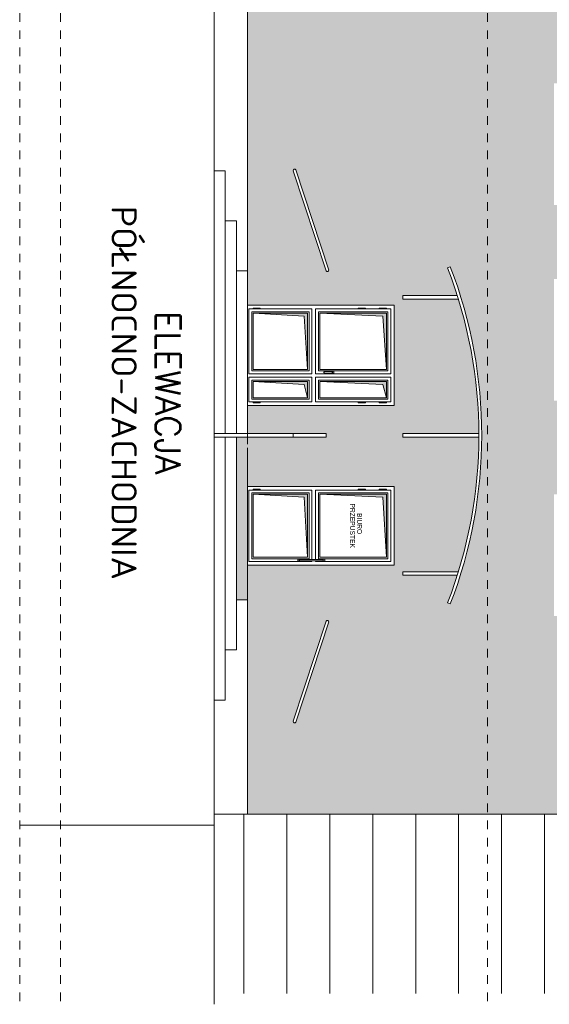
# Model space of a CAD drawing. Header units: millimetres. Extents: x 6354466 to 6508314, y -1889048 to -1342748.
# Tile 30 of 134: x 6354728 to 6362119, y -1763348 to -1749593. Entities that reach past the tile are written whole.
import ezdxf
from ezdxf.enums import TextEntityAlignment as Align

# ---------------------------------------------------------------- set-up
doc = ezdxf.new("R2010")
doc.units = ezdxf.units.MM
doc.linetypes.add('Przerywana', pattern=[4.8, 2.4, -2.4])
for name, color, linetype, lineweight in [('CIENKIE', 161, 'Continuous', 13), ('HATCH', 8, 'Continuous', 0), ('L-3', 10, 'Continuous', 18), ('L-HATCH', 252, 'Continuous', 5), ('OPIS', 9, 'Continuous', 15)]:
    doc.layers.add(name, color=color, linetype=linetype, lineweight=lineweight)
doc.styles.add('m1', font='txt')
doc.styles.add('SIM-DIM', font='simplex.shx', dxfattribs={"width": 0.7, "bigfont": 'cdmbigpl.shx'})

msp = doc.modelspace()

# ---------------------------------------------------------------- hatches: boundary and pattern name
at = {"layer": 'L-3', "lineweight": 5, "ltscale": 10, "transparency": 33554687}
h = msp.add_hatch(dxfattribs=at)
h.set_pattern_fill('AR-SAND', color=256, scale=5.4, angle=45)
h.paths.add_polyline_path([(6361257.9, -1748963.4), (6357905.5, -1748963.4), (6357905.5, -1753493.4), (6357905.5, -1753583.4), (6359955.5, -1753583.4), (6359955.5, -1754983.4), (6357905.5, -1754983.4), (6357905.5, -1755233.4), (6357905.5, -1755375.4), (6358543.5, -1755375.4), (6359005.5, -1755375.4), (6359005.5, -1755425.4), (6357905.5, -1755425.4), (6357751.5, -1755425.4), (6357751.5, -1757698.1), (6357905.5, -1757698.1), (6357905.5, -1756113.4), (6359955.5, -1756113.4), (6359955.5, -1757213.4), (6357905.5, -1757213.4), (6357905.5, -1758273.4), (6357905.5, -1760693.4), (6361257.9, -1760693.4)])
h.paths.add_polyline_path([(6359043.6, -1753090.3, -0.6961327), (6359005.5, -1753102.7), (6358543.5, -1751702.7, -0.6961116), (6358581.5, -1751690.2)], flags=16)
h.paths.add_polyline_path([(6360737.6, -1753045.8, -0.18594), (6360737.6, -1757754.9), (6360700.3, -1757740.5, 0.0156906), (6360835.1, -1757354.9), (6360077, -1757354.9), (6360077, -1757304.9), (6360850.6, -1757304.9, 0.0733919), (6361135.3, -1755425.4), (6360077, -1755425.4), (6360077, -1755375.4), (6361135.3, -1755375.4, 0.0733919), (6360850.6, -1753495.8), (6360077, -1753495.8), (6360077, -1753445.8), (6360835.1, -1753445.8, 0.0156906), (6360700.3, -1753060.2)], flags=16)
h.paths.add_polyline_path([(6359043.6, -1758006.4), (6358581.5, -1759406.6, -0.6961116), (6358543.5, -1759394.1), (6359005.5, -1757994.1, -0.6961327)], flags=16)
h.paths.add_polyline_path([(6364567.9, -1748813.4), (6363323.9, -1748813.4), (6363323.9, -1748963.4), (6361257.9, -1748963.4), (6361257.9, -1760693.4), (6362653.9, -1760693.4), (6362653.9, -1760730.8), (6362683.9, -1760724.8), (6362683.9, -1760736.7), (6363323.9, -1760864), (6363323.9, -1760843.4), (6364567.9, -1760843.4)])
h.paths.add_polyline_path([(6362233.5, -1752063.4), (6362233.5, -1752183.4), (6362183.5, -1752183.4), (6362183.5, -1750483.4), (6362233.5, -1750483.4), (6362233.5, -1750603.4), (6363733.5, -1750603.4), (6363733.5, -1752063.4)], flags=16)
h.paths.add_polyline_path([(6362233.5, -1752063.4), (6362233.5, -1750603.4), (6363733.5, -1750603.4), (6363733.5, -1752063.4)], flags=0)
h.paths.add_polyline_path([(6362738.5, -1752043.4), (6362738.5, -1752063.4), (6362728.5, -1752063.4), (6362728.5, -1752043.4), (6362338.5, -1752043.4), (6362338.5, -1752063.4), (6362328.5, -1752063.4), (6362328.5, -1752043.4), (6362233.5, -1752043.4), (6362233.5, -1752023.4), (6362273.5, -1752023.4), (6362273.5, -1751903.4), (6362233.5, -1751903.4), (6362233.5, -1751883.4), (6362273.5, -1751883.4), (6362273.5, -1751763.4), (6362233.5, -1751763.4), (6362233.5, -1751743.4), (6362273.5, -1751743.4), (6362273.5, -1751623.4), (6362233.5, -1751623.4), (6362233.5, -1751603.4), (6362273.5, -1751603.4), (6362273.5, -1751483.4), (6362233.5, -1751483.4), (6362233.5, -1751463.4), (6362273.5, -1751463.4), (6362273.5, -1751343.4), (6362233.5, -1751343.4), (6362233.5, -1751323.4), (6362273.5, -1751323.4), (6362273.5, -1751203.4), (6362233.5, -1751203.4), (6362233.5, -1751183.4), (6362273.5, -1751183.4), (6362273.5, -1751063.4), (6362233.5, -1751063.4), (6362233.5, -1751043.4), (6362273.5, -1751043.4), (6362273.5, -1750923.4), (6362233.5, -1750923.4), (6362233.5, -1750903.4), (6362273.5, -1750903.4), (6362273.5, -1750783.4), (6362233.5, -1750783.4), (6362233.5, -1750763.4), (6362273.5, -1750763.4), (6362273.5, -1750643.4), (6362233.5, -1750643.4), (6362233.5, -1750623.4), (6362328.5, -1750623.4), (6362328.5, -1750603.4), (6362338.5, -1750603.4), (6362338.5, -1750623.4), (6362728.5, -1750623.4), (6362728.5, -1750603.4), (6362738.5, -1750603.4), (6362738.5, -1750623.4), (6363228.5, -1750623.4), (6363228.5, -1750603.4), (6363238.5, -1750603.4), (6363238.5, -1750623.4), (6363628.5, -1750623.4), (6363628.5, -1750603.4), (6363638.5, -1750603.4), (6363638.5, -1750623.4), (6363733.5, -1750623.4), (6363733.5, -1750643.4), (6363693.5, -1750643.4), (6363693.5, -1750763.4), (6363733.5, -1750763.4), (6363733.5, -1750783.4), (6363693.5, -1750783.4), (6363693.5, -1750903.4), (6363733.5, -1750903.4), (6363733.5, -1750923.4), (6363693.5, -1750923.4), (6363693.5, -1751043.4), (6363733.5, -1751043.4), (6363733.5, -1751063.4), (6363693.5, -1751063.4), (6363693.5, -1751183.4), (6363733.5, -1751183.4), (6363733.5, -1751203.4), (6363693.5, -1751203.4), (6363693.5, -1751323.4), (6363733.5, -1751323.4), (6363733.5, -1751343.4), (6363693.5, -1751343.4), (6363693.5, -1751463.4), (6363733.5, -1751463.4), (6363733.5, -1751483.4), (6363693.5, -1751483.4), (6363693.5, -1751603.4), (6363733.5, -1751603.4), (6363733.5, -1751623.4), (6363693.5, -1751623.4), (6363693.5, -1751743.4), (6363733.5, -1751743.4), (6363733.5, -1751763.4), (6363693.5, -1751763.4), (6363693.5, -1751883.4), (6363733.5, -1751883.4), (6363733.5, -1751903.4), (6363693.5, -1751903.4), (6363693.5, -1752023.4), (6363733.5, -1752023.4), (6363733.5, -1752043.4), (6363638.5, -1752043.4), (6363638.5, -1752063.4), (6363628.5, -1752063.4), (6363628.5, -1752043.4), (6363238.5, -1752043.4), (6363238.5, -1752063.4), (6363228.5, -1752063.4), (6363228.5, -1752043.4)], flags=0)
h.paths.add_polyline_path([(6362738.5, -1752043.4), (6362738.5, -1752063.4), (6362728.5, -1752063.4), (6362728.5, -1752043.4), (6362338.5, -1752043.4), (6362338.5, -1752063.4), (6362328.5, -1752063.4), (6362328.5, -1752043.4), (6362233.5, -1752043.4), (6362233.5, -1752023.4), (6362328.5, -1752023.4), (6362328.5, -1751973.4), (6362323.5, -1751973.4), (6362323.5, -1751903.4), (6362233.5, -1751903.4), (6362233.5, -1751883.4), (6362323.5, -1751883.4), (6362323.5, -1751763.4), (6362233.5, -1751763.4), (6362233.5, -1751743.4), (6362323.5, -1751743.4), (6362323.5, -1751623.4), (6362233.5, -1751623.4), (6362233.5, -1751603.4), (6362323.5, -1751603.4), (6362323.5, -1751483.4), (6362233.5, -1751483.4), (6362233.5, -1751463.4), (6362323.5, -1751463.4), (6362323.5, -1751403.4), (6362323.9, -1751343.4), (6362233.5, -1751343.4), (6362233.5, -1751323.4), (6362328.5, -1751323.4), (6362328.5, -1751263.4), (6362323.5, -1751263.4), (6362323.5, -1751203.4), (6362233.5, -1751203.4), (6362233.5, -1751183.4), (6362323.5, -1751183.4), (6362323.5, -1751063.4), (6362233.5, -1751063.4), (6362233.5, -1751043.4), (6362323.5, -1751043.4), (6362323.5, -1750923.4), (6362233.5, -1750923.4), (6362233.5, -1750903.4), (6362323.5, -1750903.4), (6362323.5, -1750783.4), (6362233.5, -1750783.4), (6362233.5, -1750763.4), (6362323.5, -1750763.4), (6362323.5, -1750693.4), (6362326.3, -1750643.4), (6362233.5, -1750643.4), (6362233.5, -1750623.4), (6362328.5, -1750623.4), (6362328.5, -1750603.4), (6362338.5, -1750603.4), (6362338.5, -1750623.4), (6362728.5, -1750623.4), (6362728.5, -1750603.4), (6362738.5, -1750603.4), (6362738.5, -1750623.4), (6363228.5, -1750623.4), (6363228.5, -1750603.4), (6363238.5, -1750603.4), (6363238.5, -1750623.4), (6363628.5, -1750623.4), (6363628.5, -1750603.4), (6363638.5, -1750603.4), (6363638.5, -1750623.4), (6363733.5, -1750623.4), (6363733.5, -1750643.4), (6363638.5, -1750643.4), (6363638.5, -1750693.4), (6363643.5, -1750693.4), (6363643.5, -1750763.4), (6363733.5, -1750763.4), (6363733.5, -1750783.4), (6363643.5, -1750783.4), (6363643.5, -1750903.4), (6363733.5, -1750903.4), (6363733.5, -1750923.4), (6363643.5, -1750923.4), (6363643.5, -1751043.4), (6363733.5, -1751043.4), (6363733.5, -1751063.4), (6363643.5, -1751063.4), (6363643.5, -1751183.4), (6363733.5, -1751183.4), (6363733.5, -1751203.4), (6363643.5, -1751203.4), (6363643.5, -1751263.4), (6363643.2, -1751323.4), (6363733.5, -1751323.4), (6363733.5, -1751343.4), (6363638.5, -1751343.4), (6363638.5, -1751403.4), (6363643.5, -1751403.4), (6363643.5, -1751463.4), (6363733.5, -1751463.4), (6363733.5, -1751483.4), (6363643.5, -1751483.4), (6363643.5, -1751603.4), (6363733.5, -1751603.4), (6363733.5, -1751623.4), (6363643.5, -1751623.4), (6363643.5, -1751743.4), (6363733.5, -1751743.4), (6363733.5, -1751763.4), (6363643.5, -1751763.4), (6363643.5, -1751883.4), (6363733.5, -1751883.4), (6363733.5, -1751903.4), (6363643.5, -1751903.4), (6363643.5, -1751973.4), (6363640.8, -1752023.4), (6363733.5, -1752023.4), (6363733.5, -1752043.4), (6363638.5, -1752043.4), (6363638.5, -1752063.4), (6363628.5, -1752063.4), (6363628.5, -1752043.4), (6363238.5, -1752043.4), (6363238.5, -1752063.4), (6363228.5, -1752063.4), (6363228.5, -1752043.4)], flags=0)
h.paths.add_polyline_path([(6363228.5, -1752063.4), (6363228.5, -1751953.4), (6362738.5, -1751953.4), (6362738.5, -1752063.4), (6362728.5, -1752063.4), (6362728.5, -1751953.4), (6362343.5, -1751953.4), (6362343.5, -1751423.4), (6362728.5, -1751423.4), (6362728.5, -1751243.4), (6362343.5, -1751243.4), (6362343.5, -1750713.4), (6362728.5, -1750713.4), (6362728.5, -1750603.4), (6362738.5, -1750603.4), (6362738.5, -1750713.4), (6363228.5, -1750713.4), (6363228.5, -1750603.4), (6363238.5, -1750603.4), (6363238.5, -1750713.4), (6363628.5, -1750713.4), (6363628.5, -1750603.4), (6363638.5, -1750603.4), (6363638.5, -1752063.4), (6363628.5, -1752063.4), (6363628.5, -1751953.4), (6363238.5, -1751953.4), (6363238.5, -1752063.4)], flags=0)
h.paths.add_polyline_path([(6363733.5, -1753333.4), (6363733.5, -1754793.4), (6362233.5, -1754793.4), (6362233.5, -1754913.4), (6362183.5, -1754913.4), (6362183.5, -1753213.4), (6362233.5, -1753213.4), (6362233.5, -1753333.4)], flags=16)
h.paths.add_polyline_path([(6363733.5, -1753333.4), (6363733.5, -1754793.4), (6362233.5, -1754793.4), (6362233.5, -1753333.4)], flags=0)
h.paths.add_polyline_path([(6363238.5, -1753333.4), (6363238.5, -1753353.4), (6363628.5, -1753353.4), (6363628.5, -1753333.4), (6363638.5, -1753333.4), (6363638.5, -1753353.4), (6363733.5, -1753353.4), (6363733.5, -1753373.4), (6363693.5, -1753373.4), (6363693.5, -1753493.4), (6363733.5, -1753493.4), (6363733.5, -1753513.4), (6363693.5, -1753513.4), (6363693.5, -1753633.4), (6363733.5, -1753633.4), (6363733.5, -1753653.4), (6363693.5, -1753653.4), (6363693.5, -1753773.4), (6363733.5, -1753773.4), (6363733.5, -1753793.4), (6363693.5, -1753793.4), (6363693.5, -1753913.4), (6363733.5, -1753913.4), (6363733.5, -1753933.4), (6363693.5, -1753933.4), (6363693.5, -1754053.4), (6363733.5, -1754053.4), (6363733.5, -1754073.4), (6363693.5, -1754073.4), (6363693.5, -1754193.4), (6363733.5, -1754193.4), (6363733.5, -1754213.4), (6363693.5, -1754213.4), (6363693.5, -1754333.4), (6363733.5, -1754333.4), (6363733.5, -1754353.4), (6363693.5, -1754353.4), (6363693.5, -1754473.4), (6363733.5, -1754473.4), (6363733.5, -1754493.4), (6363693.5, -1754493.4), (6363693.5, -1754613.4), (6363733.5, -1754613.4), (6363733.5, -1754633.4), (6363693.5, -1754633.4), (6363693.5, -1754753.4), (6363733.5, -1754753.4), (6363733.5, -1754773.4), (6363638.5, -1754773.4), (6363638.5, -1754793.4), (6363628.5, -1754793.4), (6363628.5, -1754773.4), (6363238.5, -1754773.4), (6363238.5, -1754793.4), (6363228.5, -1754793.4), (6363228.5, -1754773.4), (6362738.5, -1754773.4), (6362738.5, -1754793.4), (6362728.5, -1754793.4), (6362728.5, -1754773.4), (6362338.5, -1754773.4), (6362338.5, -1754793.4), (6362328.5, -1754793.4), (6362328.5, -1754773.4), (6362233.5, -1754773.4), (6362233.5, -1754753.4), (6362273.5, -1754753.4), (6362273.5, -1754633.4), (6362233.5, -1754633.4), (6362233.5, -1754613.4), (6362273.5, -1754613.4), (6362273.5, -1754493.4), (6362233.5, -1754493.4), (6362233.5, -1754473.4), (6362273.5, -1754473.4), (6362273.5, -1754353.4), (6362233.5, -1754353.4), (6362233.5, -1754333.4), (6362273.5, -1754333.4), (6362273.5, -1754213.4), (6362233.5, -1754213.4), (6362233.5, -1754193.4), (6362273.5, -1754193.4), (6362273.5, -1754073.4), (6362233.5, -1754073.4), (6362233.5, -1754053.4), (6362273.5, -1754053.4), (6362273.5, -1753933.4), (6362233.5, -1753933.4), (6362233.5, -1753913.4), (6362273.5, -1753913.4), (6362273.5, -1753793.4), (6362233.5, -1753793.4), (6362233.5, -1753773.4), (6362273.5, -1753773.4), (6362273.5, -1753653.4), (6362233.5, -1753653.4), (6362233.5, -1753633.4), (6362273.5, -1753633.4), (6362273.5, -1753513.4), (6362233.5, -1753513.4), (6362233.5, -1753493.4), (6362273.5, -1753493.4), (6362273.5, -1753373.4), (6362233.5, -1753373.4), (6362233.5, -1753353.4), (6362328.5, -1753353.4), (6362328.5, -1753333.4), (6362338.5, -1753333.4), (6362338.5, -1753353.4), (6362728.5, -1753353.4), (6362728.5, -1753333.4), (6362738.5, -1753333.4), (6362738.5, -1753353.4), (6363228.5, -1753353.4), (6363228.5, -1753333.4)], flags=0)
h.paths.add_polyline_path([(6363228.5, -1753333.4), (6363238.5, -1753333.4), (6363238.5, -1753353.4), (6363628.5, -1753353.4), (6363628.5, -1753333.4), (6363638.5, -1753333.4), (6363638.5, -1753353.4), (6363733.5, -1753353.4), (6363733.5, -1753373.4), (6363638.5, -1753373.4), (6363638.5, -1753423.4), (6363643.5, -1753423.4), (6363643.5, -1753493.4), (6363733.5, -1753493.4), (6363733.5, -1753513.4), (6363643.5, -1753513.4), (6363643.5, -1753633.4), (6363733.5, -1753633.4), (6363733.5, -1753653.4), (6363643.5, -1753653.4), (6363643.5, -1753773.4), (6363733.5, -1753773.4), (6363733.5, -1753793.4), (6363643.5, -1753793.4), (6363643.5, -1753913.4), (6363733.5, -1753913.4), (6363733.5, -1753933.4), (6363643.5, -1753933.4), (6363643.5, -1753993.4), (6363643.2, -1754053.4), (6363733.5, -1754053.4), (6363733.5, -1754073.4), (6363638.5, -1754073.4), (6363638.5, -1754133.4), (6363643.5, -1754133.4), (6363643.5, -1754193.4), (6363733.5, -1754193.4), (6363733.5, -1754213.4), (6363643.5, -1754213.4), (6363643.5, -1754333.4), (6363733.5, -1754333.4), (6363733.5, -1754353.4), (6363643.5, -1754353.4), (6363643.5, -1754473.4), (6363733.5, -1754473.4), (6363733.5, -1754493.4), (6363643.5, -1754493.4), (6363643.5, -1754613.4), (6363733.5, -1754613.4), (6363733.5, -1754633.4), (6363643.5, -1754633.4), (6363643.5, -1754703.4), (6363640.8, -1754753.4), (6363733.5, -1754753.4), (6363733.5, -1754773.4), (6363638.5, -1754773.4), (6363638.5, -1754793.4), (6363628.5, -1754793.4), (6363628.5, -1754773.4), (6363238.5, -1754773.4), (6363238.5, -1754793.4), (6363228.5, -1754793.4), (6363228.5, -1754773.4), (6362738.5, -1754773.4), (6362738.5, -1754793.4), (6362728.5, -1754793.4), (6362728.5, -1754773.4), (6362338.5, -1754773.4), (6362338.5, -1754793.4), (6362328.5, -1754793.4), (6362328.5, -1754773.4), (6362233.5, -1754773.4), (6362233.5, -1754753.4), (6362328.5, -1754753.4), (6362328.5, -1754703.4), (6362323.5, -1754703.4), (6362323.5, -1754633.4), (6362233.5, -1754633.4), (6362233.5, -1754613.4), (6362323.5, -1754613.4), (6362323.5, -1754493.4), (6362233.5, -1754493.4), (6362233.5, -1754473.4), (6362323.5, -1754473.4), (6362323.5, -1754353.4), (6362233.5, -1754353.4), (6362233.5, -1754333.4), (6362323.5, -1754333.4), (6362323.5, -1754213.4), (6362233.5, -1754213.4), (6362233.5, -1754193.4), (6362323.5, -1754193.4), (6362323.5, -1754133.4), (6362323.9, -1754073.4), (6362233.5, -1754073.4), (6362233.5, -1754053.4), (6362328.5, -1754053.4), (6362328.5, -1753993.4), (6362323.5, -1753993.4), (6362323.5, -1753933.4), (6362233.5, -1753933.4), (6362233.5, -1753913.4), (6362323.5, -1753913.4), (6362323.5, -1753793.4), (6362233.5, -1753793.4), (6362233.5, -1753773.4), (6362323.5, -1753773.4), (6362323.5, -1753653.4), (6362233.5, -1753653.4), (6362233.5, -1753633.4), (6362323.5, -1753633.4), (6362323.5, -1753513.4), (6362233.5, -1753513.4), (6362233.5, -1753493.4), (6362323.5, -1753493.4), (6362323.5, -1753423.4), (6362326.3, -1753373.4), (6362233.5, -1753373.4), (6362233.5, -1753353.4), (6362328.5, -1753353.4), (6362328.5, -1753333.4), (6362338.5, -1753333.4), (6362338.5, -1753353.4), (6362728.5, -1753353.4), (6362728.5, -1753333.4), (6362738.5, -1753333.4), (6362738.5, -1753353.4), (6363228.5, -1753353.4)], flags=0)
h.paths.add_polyline_path([(6363228.5, -1753333.4), (6363238.5, -1753333.4), (6363238.5, -1753443.4), (6363628.5, -1753443.4), (6363628.5, -1753333.4), (6363638.5, -1753333.4), (6363638.5, -1754793.4), (6363628.5, -1754793.4), (6363628.5, -1754683.4), (6363238.5, -1754683.4), (6363238.5, -1754793.4), (6363228.5, -1754793.4), (6363228.5, -1754683.4), (6362738.5, -1754683.4), (6362738.5, -1754793.4), (6362728.5, -1754793.4), (6362728.5, -1754683.4), (6362343.5, -1754683.4), (6362343.5, -1754153.4), (6362728.5, -1754153.4), (6362728.5, -1753973.4), (6362343.5, -1753973.4), (6362343.5, -1753443.4), (6362728.5, -1753443.4), (6362728.5, -1753333.4), (6362738.5, -1753333.4), (6362738.5, -1753443.4), (6363228.5, -1753443.4)], flags=0)
h.paths.add_polyline_path([(6362233.5, -1756223.4), (6362233.5, -1756343.4), (6363733.5, -1756343.4), (6363733.5, -1757803.4), (6362233.5, -1757803.4), (6362233.5, -1757923.4), (6362183.5, -1757923.4), (6362183.5, -1756223.4)], flags=16)
h.paths.add_polyline_path([(6363733.5, -1756343.4), (6363733.5, -1757803.4), (6362233.5, -1757803.4), (6362233.5, -1756343.4)], flags=0)
h.paths.add_polyline_path([(6363238.5, -1756343.4), (6363238.5, -1756363.4), (6363628.5, -1756363.4), (6363628.5, -1756343.4), (6363638.5, -1756343.4), (6363638.5, -1756363.4), (6363733.5, -1756363.4), (6363733.5, -1756383.4), (6363693.5, -1756383.4), (6363693.5, -1756503.4), (6363733.5, -1756503.4), (6363733.5, -1756523.4), (6363693.5, -1756523.4), (6363693.5, -1756643.4), (6363733.5, -1756643.4), (6363733.5, -1756663.4), (6363693.5, -1756663.4), (6363693.5, -1756783.4), (6363733.5, -1756783.4), (6363733.5, -1756803.4), (6363693.5, -1756803.4), (6363693.5, -1756923.4), (6363733.5, -1756923.4), (6363733.5, -1756943.4), (6363693.5, -1756943.4), (6363693.5, -1757063.4), (6363733.5, -1757063.4), (6363733.5, -1757083.4), (6363693.5, -1757083.4), (6363693.5, -1757203.4), (6363733.5, -1757203.4), (6363733.5, -1757223.4), (6363693.5, -1757223.4), (6363693.5, -1757343.4), (6363733.5, -1757343.4), (6363733.5, -1757363.4), (6363693.5, -1757363.4), (6363693.5, -1757483.4), (6363733.5, -1757483.4), (6363733.5, -1757503.4), (6363693.5, -1757503.4), (6363693.5, -1757623.4), (6363733.5, -1757623.4), (6363733.5, -1757643.4), (6363693.5, -1757643.4), (6363693.5, -1757763.4), (6363733.5, -1757763.4), (6363733.5, -1757783.4), (6363638.5, -1757783.4), (6363638.5, -1757803.4), (6363628.5, -1757803.4), (6363628.5, -1757783.4), (6363238.5, -1757783.4), (6363238.5, -1757803.4), (6363228.5, -1757803.4), (6363228.5, -1757783.4), (6362738.5, -1757783.4), (6362738.5, -1757803.4), (6362728.5, -1757803.4), (6362728.5, -1757783.4), (6362338.5, -1757783.4), (6362338.5, -1757803.4), (6362328.5, -1757803.4), (6362328.5, -1757783.4), (6362233.5, -1757783.4), (6362233.5, -1757763.4), (6362273.5, -1757763.4), (6362273.5, -1757643.4), (6362233.5, -1757643.4), (6362233.5, -1757623.4), (6362273.5, -1757623.4), (6362273.5, -1757503.4), (6362233.5, -1757503.4), (6362233.5, -1757483.4), (6362273.5, -1757483.4), (6362273.5, -1757363.4), (6362233.5, -1757363.4), (6362233.5, -1757343.4), (6362273.5, -1757343.4), (6362273.5, -1757223.4), (6362233.5, -1757223.4), (6362233.5, -1757203.4), (6362273.5, -1757203.4), (6362273.5, -1757083.4), (6362233.5, -1757083.4), (6362233.5, -1757063.4), (6362273.5, -1757063.4), (6362273.5, -1756943.4), (6362233.5, -1756943.4), (6362233.5, -1756923.4), (6362273.5, -1756923.4), (6362273.5, -1756803.4), (6362233.5, -1756803.4), (6362233.5, -1756783.4), (6362273.5, -1756783.4), (6362273.5, -1756663.4), (6362233.5, -1756663.4), (6362233.5, -1756643.4), (6362273.5, -1756643.4), (6362273.5, -1756523.4), (6362233.5, -1756523.4), (6362233.5, -1756503.4), (6362273.5, -1756503.4), (6362273.5, -1756383.4), (6362233.5, -1756383.4), (6362233.5, -1756363.4), (6362328.5, -1756363.4), (6362328.5, -1756343.4), (6362338.5, -1756343.4), (6362338.5, -1756363.4), (6362728.5, -1756363.4), (6362728.5, -1756343.4), (6362738.5, -1756343.4), (6362738.5, -1756363.4), (6363228.5, -1756363.4), (6363228.5, -1756343.4)], flags=0)
h.paths.add_polyline_path([(6363228.5, -1756343.4), (6363238.5, -1756343.4), (6363238.5, -1756363.4), (6363628.5, -1756363.4), (6363628.5, -1756343.4), (6363638.5, -1756343.4), (6363638.5, -1756363.4), (6363733.5, -1756363.4), (6363733.5, -1756383.4), (6363638.5, -1756383.4), (6363638.5, -1756433.4), (6363643.5, -1756433.4), (6363643.5, -1756503.4), (6363733.5, -1756503.4), (6363733.5, -1756523.4), (6363643.5, -1756523.4), (6363643.5, -1756643.4), (6363733.5, -1756643.4), (6363733.5, -1756663.4), (6363643.5, -1756663.4), (6363643.5, -1756783.4), (6363733.5, -1756783.4), (6363733.5, -1756803.4), (6363643.5, -1756803.4), (6363643.5, -1756923.4), (6363733.5, -1756923.4), (6363733.5, -1756943.4), (6363643.5, -1756943.4), (6363643.5, -1757003.4), (6363643.2, -1757063.4), (6363733.5, -1757063.4), (6363733.5, -1757083.4), (6363638.5, -1757083.4), (6363638.5, -1757143.4), (6363643.5, -1757143.4), (6363643.5, -1757203.4), (6363733.5, -1757203.4), (6363733.5, -1757223.4), (6363643.5, -1757223.4), (6363643.5, -1757343.4), (6363733.5, -1757343.4), (6363733.5, -1757363.4), (6363643.5, -1757363.4), (6363643.5, -1757483.4), (6363733.5, -1757483.4), (6363733.5, -1757503.4), (6363643.5, -1757503.4), (6363643.5, -1757623.4), (6363733.5, -1757623.4), (6363733.5, -1757643.4), (6363643.5, -1757643.4), (6363643.5, -1757713.4), (6363640.8, -1757763.4), (6363733.5, -1757763.4), (6363733.5, -1757783.4), (6363638.5, -1757783.4), (6363638.5, -1757803.4), (6363628.5, -1757803.4), (6363628.5, -1757783.4), (6363238.5, -1757783.4), (6363238.5, -1757803.4), (6363228.5, -1757803.4), (6363228.5, -1757783.4), (6362738.5, -1757783.4), (6362738.5, -1757803.4), (6362728.5, -1757803.4), (6362728.5, -1757783.4), (6362338.5, -1757783.4), (6362338.5, -1757803.4), (6362328.5, -1757803.4), (6362328.5, -1757783.4), (6362233.5, -1757783.4), (6362233.5, -1757763.4), (6362328.5, -1757763.4), (6362328.5, -1757713.4), (6362323.5, -1757713.4), (6362323.5, -1757643.4), (6362233.5, -1757643.4), (6362233.5, -1757623.4), (6362323.5, -1757623.4), (6362323.5, -1757503.4), (6362233.5, -1757503.4), (6362233.5, -1757483.4), (6362323.5, -1757483.4), (6362323.5, -1757363.4), (6362233.5, -1757363.4), (6362233.5, -1757343.4), (6362323.5, -1757343.4), (6362323.5, -1757223.4), (6362233.5, -1757223.4), (6362233.5, -1757203.4), (6362323.5, -1757203.4), (6362323.5, -1757143.4), (6362323.9, -1757083.4), (6362233.5, -1757083.4), (6362233.5, -1757063.4), (6362328.5, -1757063.4), (6362328.5, -1757003.4), (6362323.5, -1757003.4), (6362323.5, -1756943.4), (6362233.5, -1756943.4), (6362233.5, -1756923.4), (6362323.5, -1756923.4), (6362323.5, -1756803.4), (6362233.5, -1756803.4), (6362233.5, -1756783.4), (6362323.5, -1756783.4), (6362323.5, -1756663.4), (6362233.5, -1756663.4), (6362233.5, -1756643.4), (6362323.5, -1756643.4), (6362323.5, -1756523.4), (6362233.5, -1756523.4), (6362233.5, -1756503.4), (6362323.5, -1756503.4), (6362323.5, -1756433.4), (6362326.3, -1756383.4), (6362233.5, -1756383.4), (6362233.5, -1756363.4), (6362328.5, -1756363.4), (6362328.5, -1756343.4), (6362338.5, -1756343.4), (6362338.5, -1756363.4), (6362728.5, -1756363.4), (6362728.5, -1756343.4), (6362738.5, -1756343.4), (6362738.5, -1756363.4), (6363228.5, -1756363.4)], flags=0)
h.paths.add_polyline_path([(6363228.5, -1756343.4), (6363238.5, -1756343.4), (6363238.5, -1756453.4), (6363628.5, -1756453.4), (6363628.5, -1756343.4), (6363638.5, -1756343.4), (6363638.5, -1757803.4), (6363628.5, -1757803.4), (6363628.5, -1757693.4), (6363238.5, -1757693.4), (6363238.5, -1757803.4), (6363228.5, -1757803.4), (6363228.5, -1757693.4), (6362738.5, -1757693.4), (6362738.5, -1757803.4), (6362728.5, -1757803.4), (6362728.5, -1757693.4), (6362343.5, -1757693.4), (6362343.5, -1757163.4), (6362728.5, -1757163.4), (6362728.5, -1756983.4), (6362343.5, -1756983.4), (6362343.5, -1756453.4), (6362728.5, -1756453.4), (6362728.5, -1756343.4), (6362738.5, -1756343.4), (6362738.5, -1756453.4), (6363228.5, -1756453.4)], flags=0)
at = {"layer": 'L-3'}
h = msp.add_hatch(color=256, dxfattribs=at)
h.dxf.hatch_style = 1
h.paths.add_polyline_path([(6359845.5, -1754478.4), (6359845.5, -1753693.4), (6359840.9, -1753693.4), (6359795.5, -1753735.5)])
h.paths.add_polyline_path([(6359795.5, -1753735.5), (6359840.9, -1753693.4), (6358915.5, -1753693.4)])
h.paths.add_polyline_path([(6359845.5, -1754873.4), (6359845.5, -1754648.4), (6359100.1, -1754648.4), (6359129, -1754658.6), (6359795.5, -1754690.5)])
h.paths.add_polyline_path([(6359129, -1754658.6), (6359100.1, -1754648.4), (6358915.5, -1754648.4)])
h.paths.add_polyline_path([(6358745.5, -1754873.4), (6358745.5, -1754653.8), (6358650, -1754687.7), (6358695.5, -1754690.5)])
h.paths.add_polyline_path([(6358745.5, -1754653.8), (6358745.5, -1754648.4), (6357985.5, -1754648.4), (6358650, -1754687.7)])
h.paths.add_polyline_path([(6358737.5, -1754359.2), (6358745.5, -1754366.7), (6358745.5, -1753693.4), (6357985.5, -1753693.4), (6358695.5, -1753735.5)])
h.paths.add_polyline_path([(6358745.5, -1754478.4), (6358745.5, -1754366.7), (6358737.5, -1754359.2)])
h = msp.add_hatch(color=256, dxfattribs=at)
h.dxf.hatch_style = 1
h.paths.add_polyline_path([(6358732.5, -1756910.7), (6358745.5, -1756916.1), (6358745.5, -1756223.4), (6358000.9, -1756224.6), (6358008.1, -1756224.7), (6358695.5, -1756265.5)])
h.paths.add_polyline_path([(6358008.1, -1756224.7), (6358000.9, -1756224.6), (6357985.5, -1756223.4)])
h.paths.add_polyline_path([(6358745.5, -1757003.4), (6358745.5, -1756916.1), (6358732.5, -1756910.7)])
h = msp.add_hatch(color=256, dxfattribs=at)
h.dxf.hatch_style = 1
h.paths.add_polyline_path([(6358915.5, -1756223.4), (6359795.5, -1756265.5), (6359845.5, -1757103.4), (6359845.5, -1756223.4)])

# ---------------------------------------------------------------- linework, layer by layer
at = {"layer": 'CIENKIE'}
for p, q in [((6357905.5, -1753493.4), (6357905.5, -1748963.4)), ((6357905.5, -1753493.4), (6357905.5, -1755523.4)), ((6357905.5, -1755573.4), (6357905.5, -1758273.4)), ((6357905.5, -1758273.4), (6357905.5, -1760693.4)), ((6362653.9, -1760693.4), (6357443.5, -1760693.4))]:
    msp.add_line(p, q, dxfattribs=at)
at = {"layer": 'CIENKIE', "ltscale": 0.5}
msp.add_line((6357905.5, -1753493.4), (6357905.5, -1755233.4), dxfattribs=at)
for points in [[(6357905.5, -1753583.4), (6357905.5, -1754983.4), (6359955.5, -1754983.4), (6359955.5, -1753583.4)], [(6357905.5, -1756113.4), (6357905.5, -1757213.4), (6359955.5, -1757213.4), (6359955.5, -1756113.4)]]:
    msp.add_lwpolyline(points, close=True, dxfattribs=at)
at = {"layer": 'CIENKIE'}
msp.add_lwpolyline([(6359955.5, -1757213.4), (6359955.5, -1756113.4), (6357905.5, -1756113.4), (6357905.5, -1757213.4)], close=True, dxfattribs=at)
at = {"layer": 'HATCH'}
for p, q in [((6359795.5, -1753735.5), (6359845.5, -1754478.4)), ((6359795.5, -1756265.5), (6359845.5, -1757103.4)), ((6357853.9, -1763195.7), (6357853.9, -1760693.4)), ((6358453.9, -1763195.7), (6358453.9, -1760693.4)), ((6359053.9, -1763195.7), (6359053.9, -1760693.4)), ((6359653.9, -1763195.7), (6359653.9, -1760693.4)), ((6360253.9, -1763195.7), (6360253.9, -1760693.4)), ((6360853.9, -1763195.7), (6360853.9, -1760693.4)), ((6361453.9, -1763195.7), (6361453.9, -1760693.4)), ((6362053.9, -1763195.7), (6362053.9, -1760693.4))]:
    msp.add_line(p, q, dxfattribs=at)
at = {"layer": 'L-3', "color": 2}
msp.add_line((6357443.5, -1746311.1), (6357443.5, -1763347.8), dxfattribs=at)
at = {"layer": 'L-3', "ltscale": 10}
for p, q in [((6357443.5, -1751702.7), (6357597.5, -1751702.7)), ((6357597.5, -1751702.7), (6357597.5, -1752402.7)), ((6358543.5, -1751702.7), (6359005.5, -1753102.7)), ((6358581.5, -1751690.2), (6359043.5, -1753090.2)), ((6357597.5, -1752402.7), (6357597.5, -1753593.4)), ((6357597.5, -1752402.7), (6357751.5, -1752402.7)), ((6357751.5, -1752402.7), (6357751.5, -1753102.7)), ((6357751.5, -1753102.7), (6357751.5, -1755063.4)), ((6357751.5, -1753102.7), (6357905.5, -1753102.7)), ((6360737.6, -1753045.8), (6360700.3, -1753060.2)), ((6360077, -1753495.8), (6360077, -1753445.8)), ((6357597.5, -1753593.4), (6357597.5, -1755063.4)), ((6357597.5, -1754923.4), (6357597.5, -1755375.4)), ((6357751.5, -1754923.4), (6357751.5, -1755375.4)), ((6357597.5, -1755425.4), (6357597.5, -1758398.1)), ((6357751.5, -1755425.4), (6357751.5, -1758398.1)), ((6360077, -1755375.4), (6360077, -1755425.4)), ((6360077, -1757304.9), (6360077, -1757354.9)), ((6357905.5, -1757698.1), (6357751.5, -1757698.1)), ((6360737.6, -1757754.9), (6360700.3, -1757740.5)), ((6358543.5, -1759394.1), (6359005.5, -1757994.1)), ((6358581.5, -1759406.6), (6359043.5, -1758006.6)), ((6357751.5, -1758398.1), (6357597.5, -1758398.1)), ((6357597.5, -1758398.1), (6357597.5, -1759098.1)), ((6357597.5, -1759098.1), (6357443.5, -1759098.1))]:
    msp.add_line(p, q, dxfattribs=at)
at = {"layer": 'L-3'}
for p, q in [((6357990.2, -1753693.4), (6358695.5, -1753735.5)), ((6358915.5, -1753693.4), (6359795.5, -1753735.5)), ((6358695.5, -1753735.5), (6358745.5, -1754478.4)), ((6357985.5, -1754648.4), (6358695.5, -1754690.5)), ((6358915.5, -1754648.4), (6359795.5, -1754690.5)), ((6358695.5, -1754690.5), (6358745.5, -1754873.4)), ((6359795.5, -1754690.5), (6359845.5, -1754873.4)), ((6357985.5, -1756223.4), (6358695.5, -1756265.5)), ((6358695.5, -1756265.5), (6358745.5, -1757103.4)), ((6358915.5, -1756223.4), (6359795.5, -1756265.5))]:
    msp.add_line(p, q, dxfattribs=at)
at = {"layer": 'L-3', "ltscale": 10}
for points in [[(6360077, -1753445.8), (6360835.1, -1753445.8)], [(6360850.6, -1753495.8), (6360077, -1753495.8)], [(6357905.5, -1755375.4), (6359005.5, -1755375.4), (6359005.5, -1755425.4), (6357905.5, -1755425.4)], [(6360077, -1755375.4), (6361135.3, -1755375.4)], [(6361135.3, -1755425.4), (6360077, -1755425.4)], [(6360850.6, -1757304.9), (6360077, -1757304.9)], [(6360077, -1757354.9), (6360835.1, -1757354.9)]]:
    msp.add_lwpolyline(points, dxfattribs=at)
at = {"layer": 'L-3'}
for points in [[(6358805.5, -1753633.4), (6358805.5, -1754538.4), (6357925.5, -1754538.4), (6357925.5, -1753633.4)], [(6358765.5, -1753673.4), (6358765.5, -1754498.4), (6357965.5, -1754498.4), (6357965.5, -1753673.4)], [(6358745.5, -1753693.4), (6358745.5, -1754478.4), (6357985.5, -1754478.4), (6357985.5, -1753693.4)], [(6358085.8, -1753623.4), (6358085.8, -1753633.4), (6357985.8, -1753633.4), (6357985.8, -1753623.4)], [(6358855.5, -1753633.4), (6358855.5, -1754538.4), (6359905.5, -1754538.4), (6359905.5, -1753633.4)], [(6358895.5, -1753673.4), (6358895.5, -1754498.4), (6359865.5, -1754498.4), (6359865.5, -1753673.4)], [(6358915.5, -1753693.4), (6358915.5, -1754478.4), (6359845.5, -1754478.4), (6359845.5, -1753693.4)], [(6359453.7, -1753623.4), (6359453.7, -1753633.4), (6359553.7, -1753633.4), (6359553.7, -1753623.4)], [(6359745.3, -1753623.4), (6359745.3, -1753633.4), (6359845.3, -1753633.4), (6359845.3, -1753623.4)], [(6358805.5, -1754933.4), (6358805.5, -1754588.4), (6357925.5, -1754588.4), (6357925.5, -1754933.4)], [(6358765.5, -1754893.4), (6358765.5, -1754628.4), (6357965.5, -1754628.4), (6357965.5, -1754893.4)], [(6358745.5, -1754873.4), (6358745.5, -1754648.4), (6357985.5, -1754648.4), (6357985.5, -1754873.4)], [(6358855.5, -1754933.4), (6358855.5, -1754588.4), (6359905.5, -1754588.4), (6359905.5, -1754933.4)], [(6358895.5, -1754893.4), (6358895.5, -1754628.4), (6359865.5, -1754628.4), (6359865.5, -1754893.4)], [(6358915.5, -1754873.4), (6358915.5, -1754648.4), (6359845.5, -1754648.4), (6359845.5, -1754873.4)], [(6358085.8, -1754943.4), (6358085.8, -1754933.4), (6357985.8, -1754933.4), (6357985.8, -1754943.4)], [(6359453.7, -1754943.4), (6359453.7, -1754933.4), (6359553.7, -1754933.4), (6359553.7, -1754943.4)], [(6359745.3, -1754943.4), (6359745.3, -1754933.4), (6359845.3, -1754933.4), (6359845.3, -1754943.4)], [(6358085.8, -1756153.4), (6358085.8, -1756163.4), (6357985.8, -1756163.4), (6357985.8, -1756153.4)], [(6359453.7, -1756153.4), (6359453.7, -1756163.4), (6359553.7, -1756163.4), (6359553.7, -1756153.4)], [(6359745.3, -1756153.4), (6359745.3, -1756163.4), (6359845.3, -1756163.4), (6359845.3, -1756153.4)], [(6358765.5, -1756203.4), (6358765.5, -1757123.4), (6357965.5, -1757123.4), (6357965.5, -1756203.4)], [(6358745.5, -1756223.4), (6358745.5, -1757103.4), (6357985.5, -1757103.4), (6357985.5, -1756223.4)], [(6358895.5, -1756203.4), (6358895.5, -1757123.4), (6359865.5, -1757123.4), (6359865.5, -1756203.4)], [(6358915.5, -1756223.4), (6358915.5, -1757103.4), (6359845.5, -1757103.4), (6359845.5, -1756223.4)]]:
    msp.add_lwpolyline(points, close=True, dxfattribs=at)
for points in [[(6358971.9, -1754519), (6358971.9, -1754519, 0.4142136), (6358981.9, -1754529), (6359081.9, -1754529, 0.4142136), (6359091.9, -1754519), (6359091.9, -1754519, 0.4142136), (6359081.9, -1754509), (6358981.9, -1754509, 0.4142136)], [(6358629.5, -1757144), (6358629.5, -1757144, 0.4142136), (6358639.5, -1757154), (6358954.9, -1757154, 0.4142136), (6358964.9, -1757144), (6358964.9, -1757144, 0.4142136), (6358954.9, -1757134), (6358639.5, -1757134, 0.4142136)]]:
    msp.add_lwpolyline(points, format="xyb", close=True, dxfattribs=at)
for points in [[(6359045.3, -1754529, 0.2679492), (6359054, -1754534), (6359104, -1754534, 0.4142136), (6359114, -1754524), (6359114, -1754514, 0.4142136), (6359104, -1754504), (6359054, -1754504, 0.2679492), (6359045.3, -1754509, 0.2679492)], [(6358676, -1757154, -0.2679492), (6358667.4, -1757159), (6358617.4, -1757159, -0.4142136), (6358607.4, -1757149), (6358607.4, -1757139, -0.4142136), (6358617.4, -1757129), (6358667.4, -1757129, -0.2679492), (6358676, -1757134, -0.2679492)], [(6358918.4, -1757154, 0.2679492), (6358927.1, -1757159), (6358977.1, -1757159, 0.4142136), (6358987.1, -1757149), (6358987.1, -1757139, 0.4142136), (6358977.1, -1757129), (6358927.1, -1757129, 0.2679492), (6358918.4, -1757134, 0.2679492)]]:
    msp.add_lwpolyline(points, format="xyb", dxfattribs=at)
at = {"layer": 'L-3', "ltscale": 10}
msp.add_lwpolyline([(6357443.5, -1755375.4), (6357443.5, -1755425.4), (6358543.5, -1755425.4), (6358543.5, -1755375.4)], close=True, dxfattribs=at)
at = {"layer": 'L-3'}
for points in [[(6358805.5, -1757154), (6358805.5, -1757163.4), (6357925.5, -1757163.4), (6357925.5, -1756163.4), (6358805.5, -1756163.4), (6358805.5, -1757134)], [(6358855.5, -1757154), (6358855.5, -1757163.4), (6359905.5, -1757163.4), (6359905.5, -1756163.4), (6358855.5, -1756163.4), (6358855.5, -1757134)]]:
    msp.add_lwpolyline(points, dxfattribs=at)
at = {"layer": 'L-3', "ltscale": 10}
for centre, radius, start, end in [((6358564.8, -1751703.5), 21.3, 38.57844, 177.94734), ((6359022.3, -1753089.5), 21.3, 218.31435, 357.68325), ((6354625, -1755400.4), 6510.4, 338.93343, 21.06657), ((6354625, -1755400.4), 6550.4, 338.93343, 21.06657), ((6359022.3, -1758007.3), 21.3, 2.31675, 141.68565), ((6358564.8, -1759393.3), 21.3, 182.05266, 321.42156)]:
    msp.add_arc(centre, radius, start, end, dxfattribs=at)
at = {"layer": 'L-HATCH', "linetype": 'Przerywana', "lineweight": 13, "ltscale": 50}
for p, q in [((6354727.9, -1742542), (6354727.9, -1763347.8)), ((6355297.9, -1742542), (6355297.9, -1763347.8)), ((6361257.9, -1742542), (6361257.9, -1763347.8))]:
    msp.add_line(p, q, dxfattribs=at)
at = {"layer": 'L-HATCH', "lineweight": 13, "ltscale": 50}
for p, q in [((6355297.9, -1760843.4), (6354727.9, -1760843.4)), ((6357443.5, -1760843.4), (6355297.9, -1760843.4))]:
    msp.add_line(p, q, dxfattribs=at)

# ---------------------------------------------------------------- texts
at = {"layer": 'L-3', "color": 2, "style": 'SIM-DIM'}
for s, p in [('PÓŁNOCNO-ZACHODNIA', (6356242.1, -1754806.2)), ('ELEWACJA', (6356796.7, -1754806.2))]:
    msp.add_text(s, height=350, rotation=270, dxfattribs=at).set_placement(p, align=Align.MIDDLE)
at = {"layer": 'OPIS', "style": 'm1'}
for s, p in [('PRZEPUSTEK', (6359372.5, -1756662.1)), ('BIURO', (6359470.3, -1756633.1))]:
    msp.add_text(s, height=67.5, rotation=270, dxfattribs=at).set_placement(p, align=Align.MIDDLE)

doc.saveas('drawing.dxf')
